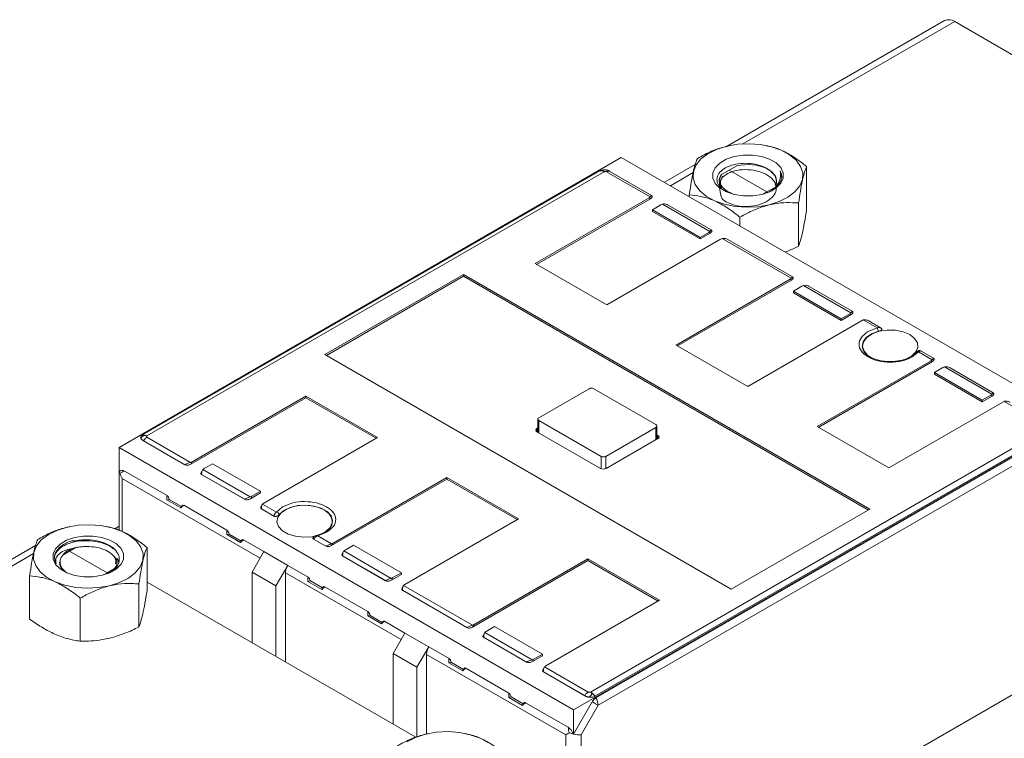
# Model space of a CAD drawing. Header units: millimetres. Extents: x 0 to 841, y 0 to 594.
# Tile 9 of 11: x 611 to 757, y 160 to 267. Entities that reach past the tile are written whole.
import ezdxf

# ---------------------------------------------------------------- set-up
doc = ezdxf.new("R2010")
doc.units = ezdxf.units.MM

msp = doc.modelspace()

# ---------------------------------------------------------------- linework, layer by layer
at = {"color": 7, "linetype": 'Continuous', "lineweight": 15}
for p, q in [((747.69, 266.47), (715.43, 247.85)), ((749.19, 266.32), (717.87, 248.24)), ((824.5, 222.85), (749.19, 266.32)), ((715.86, 247.99), (715.85, 247.99)), ((721.5, 247.96), (721.35, 247.99)), ((699.87, 246.25), (625.58, 203.36)), ((767.09, 207.44), (699.87, 246.25)), ((710.79, 245.17), (706.26, 242.56)), ((715.82, 244.36), (716.94, 244.99)), ((727.29, 244.88), (727.29, 238.51)), ((696.69, 244.25), (629.04, 205.2)), ((697.35, 244.11), (629.7, 205.06)), ((704.14, 240.4), (697.7, 244.11)), ((698.16, 244.19), (698.17, 244.18)), ((698.17, 244.18), (698.2, 244.16)), ((704.32, 240.63), (698.2, 244.16)), ((710.5, 243.99), (707.14, 242.05)), ((714.63, 243.59), (714.71, 243.7)), ((714.71, 243.7), (715.82, 244.36)), ((715.82, 244.36), (721.4, 241.14)), ((723.37, 244.26), (723.57, 243.31)), ((714.67, 241.77), (714.74, 241.95)), ((704.32, 240.63), (704.33, 240.63)), ((709.93, 240.69), (709.93, 240.44)), ((721.4, 241.14), (720.87, 240.83)), ((722.4, 241.71), (721.4, 241.14)), ((721.4, 241), (721.4, 241.14)), ((687.14, 230.55), (703.97, 240.26)), ((704.18, 240.14), (687.35, 230.42)), ((703.97, 240.26), (704.18, 240.14)), ((705.73, 239.24), (704.47, 238.51)), ((712.98, 235.29), (705.97, 239.34)), ((706.8, 239.2), (713.16, 235.53)), ((726.1, 239.5), (726.1, 233.12)), ((704.47, 238.51), (704.47, 238.26)), ((704.47, 238.51), (711.54, 234.42)), ((711.54, 234.18), (704.47, 238.26)), ((717.42, 237.4), (717.42, 236.12)), ((712.81, 235.16), (711.54, 234.42)), ((711.54, 234.18), (713.02, 235.03)), ((713.02, 235.03), (712.81, 235.16)), ((713.16, 235.53), (713.16, 235.53)), ((714.57, 234.14), (697.75, 224.42)), ((711.54, 234.42), (711.54, 234.18)), ((725, 228.36), (714.81, 234.24)), ((725.18, 228.59), (715.63, 234.1)), ((697.75, 224.42), (687.14, 230.55)), ((656.03, 217.08), (676.54, 228.91)), ((676.54, 228.91), (736.64, 194.22)), ((676.54, 228.67), (676.54, 228.91)), ((676.54, 228.67), (656.24, 216.95)), ((736.43, 194.09), (676.54, 228.67)), ((708, 218.5), (724.83, 228.22)), ((708.21, 218.38), (725.04, 228.09)), ((725.04, 228.09), (724.83, 228.22)), ((725.18, 228.59), (725.19, 228.59)), ((733.84, 223.25), (726.83, 227.3)), ((726.59, 227.2), (725.33, 226.46)), ((732.4, 222.38), (725.33, 226.46)), ((725.33, 226.46), (725.33, 226.22)), ((725.33, 226.22), (732.4, 222.14)), ((727.65, 227.16), (734.02, 223.49)), ((733.67, 223.11), (732.4, 222.38)), ((732.4, 222.14), (733.88, 222.99)), ((733.88, 222.99), (733.67, 223.11)), ((734.02, 223.49), (734.02, 223.48)), ((735.43, 222.09), (718.61, 212.38)), ((732.4, 222.38), (732.4, 222.14)), ((737.71, 221.02), (735.67, 222.2)), ((738.32, 221.01), (736.49, 222.06)), ((736.39, 220.48), (737.71, 221.02)), ((738.18, 221.04), (738.32, 221.01)), ((738.38, 220.94), (738.24, 221.03)), ((738.32, 221.01), (738.32, 221)), ((718.61, 212.38), (708, 218.5)), ((716.13, 182.38), (656.03, 217.08)), ((743.82, 217.49), (742.9, 216.73)), ((745.86, 216.31), (743.82, 217.49)), ((746.04, 216.55), (744.22, 217.6)), ((728.86, 206.46), (745.69, 216.18)), ((729.07, 206.34), (745.9, 216.05)), ((745.9, 216.05), (745.69, 216.18)), ((746.04, 216.55), (746.04, 216.55)), ((747.45, 215.15), (746.19, 214.42)), ((753.26, 210.34), (746.19, 214.42)), ((746.19, 214.42), (746.19, 214.18)), ((746.19, 214.18), (753.26, 210.1)), ((747.69, 215.26), (754.7, 211.21)), ((748.51, 215.12), (754.88, 211.45)), ((695.1, 212.04), (687.67, 207.75)), ((705, 206.73), (695.8, 212.04)), ((754.88, 211.45), (754.88, 211.44)), ((636.17, 200.87), (653.2, 210.71)), ((636.38, 201.24), (653.2, 210.95)), ((653.2, 210.95), (663.81, 204.83)), ((653.2, 210.95), (653.2, 210.71)), ((653.2, 210.71), (663.6, 204.71)), ((756.29, 210.05), (739.47, 200.34)), ((754.52, 211.07), (753.26, 210.34)), ((753.26, 210.1), (754.74, 210.95)), ((753.26, 210.34), (753.26, 210.1)), ((754.74, 210.95), (754.52, 211.07)), ((762.97, 206.44), (756.53, 210.15)), ((687.53, 207.54), (687.53, 205.59)), ((687.67, 207.34), (696.87, 202.03)), ((687.67, 207.34), (687.67, 205.5)), ((692.8, 164.56), (767.09, 207.44)), ((687.39, 206.16), (687.53, 206.24)), ((687.39, 205.67), (687.39, 206.16)), ((696.79, 200.24), (687.39, 205.67)), ((762.97, 206.23), (695.32, 167.18)), ((695.98, 166.55), (763.63, 205.61)), ((696.12, 166.33), (763.77, 205.39)), ((697.57, 202.03), (705, 206.32)), ((705, 204.48), (705, 206.32)), ((705.14, 204.57), (705.14, 206.52)), ((739.47, 200.34), (728.86, 206.46)), ((629.15, 204.35), (629.15, 204.34)), ((635.31, 200.79), (629.15, 204.34)), ((629.15, 204.34), (629.2, 204.33)), ((629.2, 204.33), (635.32, 200.8)), ((629.7, 204.86), (636.14, 201.14)), ((663.81, 204.83), (646.98, 195.12)), ((764.1, 204.27), (696.45, 165.22)), ((705.28, 204.65), (697.64, 200.24)), ((705.14, 205.21), (705.28, 205.14)), ((705.28, 205.14), (705.28, 204.65)), ((625.58, 203.36), (692.8, 164.56)), ((625.58, 199.77), (625.58, 203.36)), ((636.38, 201.24), (636.17, 200.87)), ((696.87, 200.2), (696.87, 202.03)), ((697.57, 202.03), (697.57, 200.2)), ((625.58, 199.77), (625.58, 191.09)), ((632.67, 196.22), (626.38, 199.85)), ((635.32, 200.8), (635.31, 200.79)), ((637.92, 200.02), (637.71, 199.65)), ((637.97, 200.08), (644.98, 196.04)), ((638.15, 200.22), (639.41, 200.95)), ((639.41, 200.95), (646.48, 196.87)), ((626.05, 198.74), (646.43, 186.97)), ((626.05, 190.91), (626.05, 198.74)), ((637.79, 199.37), (644.16, 195.69)), ((637.79, 199.36), (637.79, 199.37)), ((644.15, 195.69), (637.79, 199.36)), ((674.06, 198.67), (657.02, 188.83)), ((657.24, 189.2), (674.06, 198.91)), ((674.06, 198.91), (684.67, 192.79)), ((674.06, 198.67), (674.06, 198.91)), ((684.46, 192.67), (674.06, 198.67)), ((645.22, 196.14), (646.48, 196.87)), ((646.48, 196.87), (646.48, 196.63)), ((634.7, 194.4), (632.66, 195.58)), ((634.8, 194.61), (633.01, 195.64)), ((644.16, 195.69), (644.15, 195.69)), ((646.48, 196.63), (645, 195.77)), ((645, 195.77), (645.22, 196.14)), ((634.86, 194.71), (634.74, 194.5)), ((641.51, 191.12), (635.15, 194.79)), ((646.76, 194.91), (646.55, 194.55)), ((646.63, 194.27), (648.45, 193.21)), ((646.63, 194.26), (646.63, 194.27)), ((648.45, 193.2), (646.63, 194.26)), ((646.81, 194.98), (648.85, 193.8)), ((648.85, 193.8), (649.77, 194.56)), ((736.64, 194.22), (716.13, 182.38)), ((648.45, 193.21), (648.45, 193.2)), ((684.67, 192.79), (667.84, 183.08)), ((618.28, 191.66), (618.27, 191.65)), ((623.92, 191.63), (623.77, 191.66)), ((624.94, 191.33), (625.58, 191.7)), ((618.75, 189.49), (618.75, 189.61)), ((618.84, 189.5), (618.75, 189.49)), ((643.54, 189.3), (641.5, 190.48)), ((643.64, 189.51), (641.84, 190.54)), ((643.7, 189.61), (643.58, 189.4)), ((646.99, 187.95), (643.99, 189.69)), ((654.35, 189.81), (656.18, 188.76)), ((654.35, 189.8), (654.35, 189.81)), ((656.17, 188.75), (654.35, 189.8)), ((656.28, 190.81), (654.96, 190.28)), ((654.96, 190.28), (657, 189.1)), ((613.21, 188.84), (566.67, 161.97)), ((617.24, 187.44), (618.24, 188.03)), ((618.24, 188.03), (619.08, 188.5)), ((623.82, 184.81), (618.24, 188.03)), ((619.52, 188.62), (619.08, 188.5)), ((619.56, 188.6), (619.08, 188.5)), ((620.89, 188.7), (621.25, 188.67)), ((629.71, 188.55), (629.71, 182.18)), ((645.25, 184.93), (646.99, 187.95)), ((650.53, 185.91), (646.99, 187.95)), ((656.18, 188.76), (656.17, 188.75)), ((657.02, 188.83), (657.24, 189.2)), ((658.78, 187.97), (658.57, 187.61)), ((658.83, 188.04), (665.84, 183.99)), ((659, 188.18), (660.27, 188.91)), ((667.34, 184.83), (660.27, 188.91)), ((612.91, 187.65), (568.17, 161.82)), ((625.44, 186.7), (625.25, 186.95)), ((658.65, 187.33), (665.02, 183.65)), ((658.65, 187.32), (658.65, 187.33)), ((665.01, 183.64), (658.65, 187.32)), ((694.92, 186.62), (677.88, 176.79)), ((678.1, 177.16), (694.92, 186.87)), ((694.92, 186.87), (705.53, 180.75)), ((694.92, 186.62), (694.92, 186.87)), ((705.32, 180.62), (694.92, 186.62)), ((624.92, 185.44), (623.82, 184.81)), ((624.79, 185.34), (624.53, 185.01)), ((625.01, 185.43), (624.92, 185.44)), ((650.53, 185.91), (648.78, 182.89)), ((653.53, 184.18), (650.53, 185.91)), ((612.35, 184.35), (612.35, 177.98)), ((623.82, 184.81), (623.29, 184.5)), ((623.82, 184.81), (623.82, 184.67)), ((648.78, 182.89), (645.25, 184.93)), ((645.25, 174.48), (645.25, 184.93)), ((650.2, 184.8), (650.2, 171.62)), ((667.29, 174.93), (650.2, 184.8)), ((653.52, 183.54), (655.56, 182.36)), ((653.87, 183.6), (655.66, 182.57)), ((665.02, 183.65), (665.01, 183.64)), ((667.34, 184.58), (665.86, 183.73)), ((665.86, 183.73), (666.08, 184.1)), ((666.08, 184.1), (667.34, 184.83)), ((667.34, 184.83), (667.34, 184.58)), ((628.52, 183.16), (628.52, 176.79)), ((629.71, 183.45), (669.48, 160.49)), ((648.78, 172.44), (648.78, 182.89)), ((655.72, 182.67), (655.6, 182.46)), ((662.37, 179.07), (656.01, 182.75)), ((667.62, 182.87), (667.41, 182.5)), ((677.03, 176.7), (667.49, 182.22)), ((667.49, 182.22), (677.04, 176.71)), ((667.49, 182.22), (667.49, 182.22)), ((667.67, 182.94), (677.86, 177.06)), ((619.84, 181.06), (619.84, 174.69)), ((705.53, 180.75), (688.7, 171.03)), ((662.36, 178.44), (664.4, 177.25)), ((662.7, 178.5), (664.5, 177.46)), ((664.56, 177.57), (664.44, 177.36)), ((667.85, 175.91), (664.85, 177.65)), ((677.04, 176.71), (677.03, 176.7)), ((677.88, 176.79), (678.1, 177.16)), ((679.86, 176.14), (681.13, 176.87)), ((688.2, 172.79), (681.13, 176.87)), ((666.11, 172.89), (667.85, 175.91)), ((671.39, 173.87), (667.85, 175.91)), ((679.64, 175.93), (679.43, 175.56)), ((685.87, 171.6), (679.51, 175.28)), ((679.51, 175.28), (685.87, 171.61)), ((679.51, 175.28), (679.51, 175.28)), ((686.7, 171.95), (679.69, 176)), ((669.64, 170.85), (671.39, 173.87)), ((674.39, 172.13), (671.39, 173.87)), ((669.64, 170.85), (666.11, 172.89)), ((666.11, 162.44), (666.11, 172.89)), ((691.67, 160.86), (671.06, 172.75)), ((671.06, 172.75), (671.06, 160.94)), ((688.2, 172.54), (686.72, 171.69)), ((686.72, 171.69), (686.94, 172.05)), ((686.94, 172.05), (688.2, 172.79)), ((688.2, 172.79), (688.2, 172.54)), ((669.64, 160.55), (669.64, 170.85)), ((676.42, 170.31), (674.38, 171.5)), ((674.73, 171.56), (676.52, 170.52)), ((676.58, 170.63), (676.46, 170.42)), ((683.23, 167.03), (676.87, 170.71)), ((685.87, 171.61), (685.87, 171.6)), ((688.48, 170.83), (688.27, 170.46)), ((688.53, 170.9), (694.97, 167.18)), ((688.34, 170.17), (688.35, 170.18)), ((694.5, 166.62), (688.34, 170.17)), ((688.35, 170.18), (694.47, 166.65)), ((709.24, 138.8), (761.57, 169)), ((761.57, 169), (709.24, 138.8)), ((685.26, 165.21), (683.22, 166.39)), ((683.56, 166.46), (685.36, 165.42)), ((694.47, 166.65), (694.5, 166.62)), ((694.5, 166.62), (694.51, 166.62)), ((685.42, 165.53), (685.3, 165.32)), ((692, 161.97), (685.71, 165.6)), ((692.8, 160.97), (695.55, 165.74)), ((696.45, 165.22), (693.93, 160.86)), ((692.8, 160.97), (692.8, 164.56)), ((671.32, 161.04), (671.31, 161.04)), ((676.95, 161.01), (676.81, 161.04)), ((691.67, 160.86), (691.67, 147.68)), ((693.93, 160.86), (693.93, 146.11))]:
    msp.add_line(p, q, dxfattribs=at)
at = {"color": 7, "linetype": 'Continuous', "lineweight": 15, "flags": 128}
for points in [[(715.47, 247.9), (717.09, 248.18), (718.79, 248.26), (720.48, 248.14), (722.08, 247.81), (723.53, 247.31), (724.77, 246.63), (725.74, 245.83), (726.4, 244.92), (726.72, 243.96), (726.68, 242.97), (726.29, 242.02), (725.56, 241.13), (724.53, 240.35), (723.24, 239.71), (721.75, 239.24), (720.12, 238.95), (718.43, 238.87), (716.74, 239), (715.14, 239.32), (713.68, 239.83), (712.44, 240.5), (711.48, 241.31), (710.82, 242.22), (710.5, 243.18), (710.54, 244.16), (710.93, 245.12), (711.66, 246.01), (712.69, 246.79), (713.97, 247.43), (715.47, 247.9)], [(716.58, 246.36), (717.9, 246.57), (719.27, 246.57), (720.6, 246.37), (721.79, 245.98), (722.76, 245.42), (723.45, 244.74), (723.81, 243.98), (723.82, 243.18), (723.47, 242.42), (722.79, 241.73), (721.82, 241.17), (720.64, 240.77), (719.32, 240.56), (717.95, 240.56), (716.62, 240.76), (715.43, 241.16), (714.46, 241.71), (713.77, 242.4), (713.41, 243.16), (713.4, 243.95), (713.75, 244.72), (714.43, 245.4), (715.4, 245.96), (716.58, 246.36)], [(723.37, 244.26), (723.56, 243.77), (723.61, 243.26), (723.49, 242.76), (723.23, 242.27), (722.82, 241.82), (722.29, 241.42), (722.04, 241.27)], [(735.7, 217.64), (735.51, 218.25), (735.63, 218.95), (736.11, 219.6), (736.89, 220.14), (737.91, 220.53)], [(742.54, 220.04), (741.56, 220.45), (740.41, 220.69), (739.19, 220.71), (738.01, 220.53), (736.97, 220.16), (736.17, 219.62), (735.69, 218.97), (735.55, 218.27), (735.78, 217.58), (736.35, 216.96), (736.87, 216.62)], [(742.84, 216.88), (743.4, 217.42), (743.72, 218.1), (743.67, 218.8), (743.27, 219.47), (742.54, 220.04)], [(655.92, 194.11), (654.94, 194.53), (653.79, 194.77), (652.57, 194.79), (651.39, 194.61), (650.35, 194.24), (649.55, 193.7), (649.06, 193.05), (648.93, 192.35), (649.15, 191.66), (649.73, 191.04), (650.59, 190.54), (651.67, 190.21), (652.87, 190.08), (654.09, 190.15), (654.71, 190.28)], [(649.27, 193.45), (649.94, 194.03), (650.88, 194.48), (652, 194.76), (653.21, 194.83), (654.41, 194.69), (655.49, 194.36), (656.35, 193.86), (656.93, 193.24), (657.16, 192.55), (657.04, 191.85), (656.73, 191.38)], [(656.22, 190.96), (656.78, 191.49), (657.1, 192.18), (657.05, 192.88), (656.65, 193.55), (655.92, 194.11)], [(624.17, 182.9), (622.54, 182.62), (620.85, 182.54), (619.16, 182.66), (617.56, 182.99), (616.1, 183.5), (614.86, 184.17), (613.89, 184.98), (613.24, 185.88), (612.92, 186.85), (612.96, 187.83), (613.35, 188.79), (614.07, 189.67), (615.1, 190.45), (616.39, 191.09), (617.88, 191.57), (619.51, 191.85), (621.21, 191.93), (622.89, 191.81), (624.5, 191.48), (625.95, 190.97), (627.19, 190.3), (628.16, 189.49), (628.82, 188.59), (629.14, 187.62), (629.1, 186.64), (628.71, 185.69), (627.98, 184.8), (626.95, 184.02), (625.66, 183.38), (624.17, 182.9)], [(623.06, 184.44), (621.73, 184.23), (620.36, 184.23), (619.04, 184.43), (617.85, 184.82), (616.88, 185.38), (616.19, 186.06), (615.83, 186.83), (615.82, 187.62), (616.17, 188.38), (616.85, 189.07), (617.82, 189.63), (619, 190.03), (620.32, 190.24), (621.69, 190.24), (623.02, 190.04), (624.21, 189.65), (625.18, 189.09), (625.87, 188.41), (626.23, 187.64), (626.24, 186.85), (625.89, 186.09), (625.21, 185.4), (624.24, 184.84), (623.06, 184.44)], [(616.27, 186.15), (616.07, 186.65), (616.03, 187.15), (616.14, 187.66), (616.41, 188.14), (616.81, 188.59), (617.35, 189), (618, 189.34), (618.75, 189.61)], [(696.45, 165.22), (696.37, 165.27), (696.27, 165.32), (696.17, 165.38), (696.06, 165.45), (695.94, 165.51), (695.82, 165.59), (695.69, 165.66), (695.55, 165.74)], [(668.14, 159.84), (669.43, 160.48), (670.92, 160.95), (672.55, 161.23), (674.24, 161.32), (675.93, 161.19), (677.53, 160.87), (678.99, 160.36), (680.23, 159.68)]]:
    msp.add_lwpolyline(points, dxfattribs=at)
at = {"color": 7, "linetype": 'Continuous', "lineweight": 15}
for centre, radius, start, end in [((748.31, 265.1), 1.51, 54.3824, 114.3071), ((696.85, 243.36), 0.906, 56.5613, 100.1721), ((736.77, 220.36), 1.15, 8.5361, 34.7503), ((738.19, 220.81), 0.237, 3.3568, 56.4753), ((743.7, 217.16), 0.352, 69.5216, 146.1606), ((743.99, 217.2), 0.464, 60.1259, 95.0604), ((695.45, 211.35), 0.769, 62.6097, 117.3903), ((687.75, 207.54), 0.218, 110.7834, 249.2166), ((687.48, 205.91), 0.262, 110.7834, 249.2166), ((704.92, 206.52), 0.218, 290.7834, 69.2166), ((629.2, 204.3), 0.906, 56.5613, 100.1721), ((705.19, 204.89), 0.262, 290.7834, 69.2166), ((697.22, 202.72), 0.769, 242.6097, 297.3903), ((697.22, 201.06), 0.922, 242.6097, 297.3903), ((648.68, 193.18), 0.645, 24.3284, 74.5324), ((648.09, 190.81), 2.43, 74.0445, 81.4875), ((654.82, 190.22), 0.622, 202.2113, 220.9033), ((654.83, 190.21), 0.138, 27.9405, 95.541), ((652.5, 184.72), 2.31, 148.8563, 178.0435), ((673.36, 172.68), 2.31, 148.8563, 178.0435), ((694.18, 165.32), 2.18, 34.4468, 58.5692), ((694.14, 165.14), 2.31, 1.9565, 31.1437)]:
    msp.add_arc(centre, radius, start, end, dxfattribs=at)
for centre, major_axis, ratio, start_param, end_param in [((718.62, 242.76), (4.23, -0.03), 0.572227, 6.02314, 8.26822), ((718.59, 242.74), (4.23, 0.03), 0.582304, 2.727177, 3.143254), ((703.61, 240.46), (0.607, 0.162), 0.51759, 5.190086, 5.617164), ((703.83, 240.34), (0.607, 0.162), 0.51759, 5.190086, 6.760882), ((706.09, 239.03), (0.607, 0.162), 0.51759, 1.621414, 2.048493), ((712.45, 235.36), (0.607, 0.162), 0.51759, 5.190086, 5.617164), ((712.66, 235.24), (0.607, 0.162), 0.51759, 5.190086, 6.760882), ((714.93, 233.93), (0.607, 0.162), 0.51759, 1.621414, 2.048493), ((724.47, 228.42), (0.607, 0.162), 0.51759, 5.190086, 5.617164), ((724.69, 228.3), (0.607, 0.162), 0.51759, 5.190086, 6.760882), ((726.95, 226.99), (0.607, 0.162), 0.51759, 1.621414, 2.048493), ((733.31, 223.32), (0.607, 0.162), 0.51759, 5.190086, 5.617164), ((733.52, 223.2), (0.607, 0.162), 0.51759, 5.190086, 6.760882), ((735.79, 221.89), (0.607, 0.162), 0.51759, 1.621414, 2.048493), ((745.33, 216.38), (0.607, 0.162), 0.51759, 5.190086, 5.617164), ((745.54, 216.26), (0.607, 0.162), 0.51759, 5.190086, 6.760882), ((747.81, 214.95), (0.607, 0.162), 0.51759, 1.621414, 2.048493), ((754.17, 211.28), (0.607, 0.162), 0.51759, 5.190086, 5.617164), ((754.38, 211.15), (0.607, 0.162), 0.51759, 5.190086, 6.760882), ((756.65, 209.85), (0.607, 0.162), 0.51759, 1.621414, 2.048493), ((636.02, 201.44), (0.607, 0.162), 0.51759, 4.763007, 5.190086), ((626.38, 198), (-0.52, 1.94), 0.517638, 5.805604, 6.591002), ((627.18, 199.39), (1.59, -0.43), 0.317765, 3.056653, 3.226533), ((627.18, 199.39), (1.59, -0.43), 0.317765, 3.226533, 3.619174), ((627.18, 199.39), (2.08, 0.56), 0.317888, 1.878515, 2.271203), ((635.81, 201.08), (0.607, 0.162), 0.51759, 3.619289, 5.190086), ((638.29, 199.65), (0.607, 0.162), 0.51759, 2.664011, 3.619289), ((638.5, 200.02), (0.607, 0.162), 0.51759, 2.048493, 2.475572), ((627.18, 199.39), (-1.13, 1.96), 0.577335, 1.177994, 1.570756), ((632.84, 195.93), (0.607, 0.162), 0.51759, 4.268171, 4.846083), ((632.67, 195.64), (-0.163, 0.607), 0.517638, 4.57881, 5.805604), ((644.65, 195.97), (0.607, 0.162), 0.51759, 3.619289, 5.190086), ((644.86, 196.34), (0.607, 0.162), 0.51759, 4.763007, 5.190086), ((635.32, 194.5), (0.607, 0.162), 0.51759, 2.664011, 2.970407), ((635.15, 194.21), (-0.163, 0.607), 0.517638, 5.805604, 6.760882), ((647.13, 194.55), (0.607, 0.162), 0.51759, 2.664011, 3.619289), ((647.34, 194.91), (0.607, 0.162), 0.51759, 2.048493, 2.475572), ((641.51, 190.54), (-0.163, 0.607), 0.517638, 4.57881, 5.805604), ((641.68, 190.83), (0.607, 0.162), 0.51759, 4.268171, 4.846083), ((644.16, 189.4), (0.607, 0.162), 0.51759, 2.664011, 2.970407), ((643.99, 189.11), (-0.163, 0.607), 0.517638, 5.805604, 6.760882), ((656.67, 189.04), (0.607, 0.162), 0.51759, 3.619289, 5.190086), ((656.88, 189.4), (0.607, 0.162), 0.51759, 4.763007, 5.190086), ((659.36, 187.97), (0.607, 0.162), 0.51759, 2.048493, 2.475572), ((659.15, 187.61), (0.607, 0.162), 0.51759, 2.664011, 3.619289), ((621.01, 186.41), (4.23, 0.03), 0.582304, 3.13039, 3.671413), ((621.04, 186.43), (4.23, -0.03), 0.572227, 5.877496, 6.293574), ((653.7, 183.89), (0.607, 0.162), 0.51759, 4.268171, 4.846083), ((653.53, 183.6), (-0.163, 0.607), 0.517638, 4.57881, 5.805604), ((665.51, 183.93), (0.607, 0.162), 0.51759, 3.619289, 5.190086), ((665.72, 184.3), (0.607, 0.162), 0.51759, 4.763007, 5.190086), ((656.18, 182.46), (0.607, 0.162), 0.51759, 2.664011, 2.970407), ((656.01, 182.17), (-0.163, 0.607), 0.517638, 5.805604, 6.760882), ((667.99, 182.5), (0.607, 0.162), 0.51759, 2.664011, 3.619289), ((668.2, 182.87), (0.607, 0.162), 0.51759, 2.048493, 2.475572), ((662.54, 178.79), (0.607, 0.162), 0.51759, 4.268171, 4.846083), ((662.37, 178.5), (-0.163, 0.607), 0.517638, 4.57881, 5.805604), ((664.85, 177.07), (-0.163, 0.607), 0.517638, 5.805604, 6.760882), ((665.02, 177.36), (0.607, 0.162), 0.51759, 2.664011, 2.970407), ((677.53, 176.99), (0.607, 0.162), 0.51759, 3.619289, 5.190086), ((677.74, 177.36), (0.607, 0.162), 0.51759, 4.763007, 5.190086), ((680.01, 175.56), (0.607, 0.162), 0.51759, 2.664011, 3.619289), ((680.22, 175.93), (0.607, 0.162), 0.51759, 2.048493, 2.475572), ((674.39, 171.56), (-0.163, 0.607), 0.517638, 4.57881, 5.805604), ((686.58, 172.26), (0.607, 0.162), 0.51759, 4.763007, 5.190086), ((674.56, 171.85), (0.607, 0.162), 0.51759, 4.268171, 4.846083), ((677.04, 170.42), (0.607, 0.162), 0.51759, 2.664011, 2.970407), ((676.87, 170.13), (-0.163, 0.607), 0.517638, 5.805604, 6.760882), ((686.37, 171.89), (0.607, 0.162), 0.51759, 3.619289, 5.190086), ((688.84, 170.46), (0.607, 0.162), 0.51759, 2.664011, 3.619289), ((689.06, 170.83), (0.607, 0.162), 0.51759, 2.048493, 2.475572), ((683.4, 166.75), (0.607, 0.162), 0.51759, 4.268171, 4.846083), ((683.23, 166.45), (-0.163, 0.607), 0.517638, 4.57881, 5.805604), ((685.87, 165.32), (0.607, 0.162), 0.51759, 2.664011, 2.970407), ((685.71, 165.03), (-0.163, 0.607), 0.517638, 5.805604, 6.760882), ((692, 160.12), (-0.52, 1.94), 0.517638, 5.020205, 5.805604), ((692.8, 161.51), (-0.56, 2.08), 0.317829, 1.262997, 1.655685), ((692.8, 161.51), (1.6, 0.92), 0.00007, 1.963392, 2.356154), ((692.8, 161.51), (1.59, -0.43), 0.317765, 4.404688, 4.797329), ((692.8, 161.51), (1.59, -0.43), 0.317765, 4.797329, 5.582727)]:
    msp.add_ellipse(centre, major_axis=major_axis, ratio=ratio, start_param=start_param, end_param=end_param, dxfattribs=at)
for points, knots in [([(715.85, 247.96), (715.32, 247.84), (714.09, 247.55), (712.5, 246.84), (711.48, 246.28), (711.12, 246.07)], [0, 0, 0, 0, 0.3330375, 0.7601578, 1, 1, 1, 1]), ([(727.29, 244.88), (726.74, 245.32), (725.62, 246.2), (723.87, 247.2), (722.47, 247.77), (721.7, 247.89), (721.49, 247.92)], [0, 0, 0, 0, 0.294642, 0.596313, 0.891873, 1, 1, 1, 1]), ([(711.12, 246.07), (711.03, 245.87), (710.86, 245.46), (710.58, 244.44), (710.29, 243.04), (710.08, 241.71), (709.96, 240.89), (709.93, 240.69)], [0, 0, 0, 0, 0.226918, 0.459249, 0.686874, 0.922616, 1, 1, 1, 1]), ([(722.03, 244.14), (721.78, 244.33), (721.24, 244.76), (720.04, 245.19), (718.62, 245.41), (717.16, 245.34), (715.82, 245), (714.76, 244.42), (714.12, 243.66), (713.94, 242.81), (714.31, 241.99), (714.87, 241.4), (715.38, 241.19), (715.48, 241.15)], [0, 0, 0, 0, 0.080936, 0.175854, 0.27113, 0.368806, 0.466432, 0.566283, 0.6667, 0.768277, 0.871466, 0.974808, 1, 1, 1, 1]), ([(726.1, 239.5), (726.19, 240.08), (726.36, 241.27), (726.64, 242.78), (726.93, 243.95), (727.14, 244.56), (727.26, 244.82), (727.29, 244.88)], [0, 0, 0, 0, 0.226918, 0.459249, 0.686874, 0.922616, 1, 1, 1, 1]), ([(697.21, 244.4), (697.19, 244.4), (697.06, 244.39), (696.88, 244.34), (696.75, 244.28), (696.69, 244.25)], [0, 0, 0, 0, 0.102051, 0.636897, 1, 1, 1, 1]), ([(697.35, 244.11), (697.3, 244.15), (697.23, 244.2), (697.18, 244.26), (697.16, 244.3), (697.18, 244.34), (697.22, 244.36), (697.26, 244.38), (697.29, 244.38), (697.3, 244.38), (697.31, 244.39), (697.31, 244.39), (697.31, 244.39), (697.31, 244.39), (697.31, 244.39), (697.31, 244.39), (697.31, 244.39), (697.31, 244.39), (697.31, 244.39), (697.34, 244.39), (697.4, 244.4), (697.49, 244.4), (697.54, 244.4), (697.56, 244.39), (697.56, 244.39)], [0, 0, 0, 0, 0.197501, 0.305976, 0.397677, 0.49267, 0.594492, 0.64343, 0.669067, 0.682194, 0.688836, 0.692177, 0.693852, 0.694691, 0.695111, 0.695321, 0.695426, 0.695478, 0.695505, 0.695518, 0.794128, 0.892631, 0.994289, 1, 1, 1, 1]), ([(697.35, 244.11), (697.38, 244.12), (697.43, 244.15), (697.53, 244.15), (697.62, 244.15), (697.68, 244.13), (697.7, 244.11)], [0, 0, 0, 0, 0.250751, 0.500265, 0.753002, 1, 1, 1, 1]), ([(698.16, 244.19), (698.13, 244.2), (698.09, 244.23), (698.01, 244.27), (697.92, 244.31), (697.81, 244.34), (697.69, 244.37), (697.61, 244.39), (697.56, 244.39)], [0, 0, 0, 0, 0.178516, 0.267775, 0.446479, 0.625242, 0.804024, 1, 1, 1, 1]), ([(714.63, 243.59), (714.51, 243.38), (714.36, 243.09), (714.36, 242.79), (714.36, 242.71)], [0, 0, 0, 0, 0.730723, 1, 1, 1, 1]), ([(714.42, 242.31), (714.46, 241.51), (714.51, 240.1), (715.59, 239.53), (716.98, 239.01), (718.63, 238.92), (720.27, 239.19), (721.66, 239.81), (722.59, 240.69), (722.91, 241.72), (722.57, 242.74), (721.63, 243.62), (720.24, 244.23), (718.59, 244.49), (716.95, 244.38), (715.55, 243.91), (714.65, 243.18), (714.3, 242.43), (714.52, 242), (714.6, 241.84)], [0, 0, 0, 0, 0.0783967, 0.1376755, 0.1969542, 0.256233, 0.3155118, 0.3747905, 0.4340693, 0.4933481, 0.5526268, 0.6119056, 0.6711843, 0.7304631, 0.7897419, 0.8490206, 0.9082994, 0.9675782, 1, 1, 1, 1]), ([(714.88, 241.79), (714.87, 241.8), (714.65, 242.07), (714.41, 242.65), (714.7, 243.19), (714.85, 243.47)], [0, 0, 0, 0, 0.021311, 0.511048, 1, 1, 1, 1]), ([(723.37, 244.26), (723.42, 243.9), (723.51, 243.16), (722.96, 242.09), (722.2, 241.36), (721.59, 241.06), (721.45, 240.99)], [0, 0, 0, 0, 0.300809, 0.601603, 0.903223, 1, 1, 1, 1]), ([(722.63, 242.19), (722.68, 242.29), (722.89, 242.65), (722.76, 243.18), (722.47, 243.73), (722.19, 243.99), (722.03, 244.14)], [0, 0, 0, 0, 0.156549, 0.553739, 0.750194, 1, 1, 1, 1]), ([(714.36, 242.71), (714.39, 242.6), (714.47, 242.28), (714.71, 241.99), (714.88, 241.79)], [0, 0, 0, 0, 0.329234, 1, 1, 1, 1]), ([(704.32, 240.63), (704.32, 240.63), (704.32, 240.63), (704.3, 240.59), (704.21, 240.48), (704.15, 240.41), (704.14, 240.4)], [0, 0, 0, 0, 0.006971, 0.553301, 0.908572, 1, 1, 1, 1]), ([(709.93, 240.69), (710.48, 240.64), (711.59, 240.54), (713.35, 240.01), (715.13, 239.11), (716.48, 238.16), (717.23, 237.55), (717.42, 237.4)], [0, 0, 0, 0, 0.226918, 0.459249, 0.686874, 0.922616, 1, 1, 1, 1]), ([(714.88, 241.79), (715.07, 241.6), (715.47, 241.22), (716.1, 240.96), (716.42, 240.83)], [0, 0, 0, 0, 0.491889, 1, 1, 1, 1]), ([(705.97, 239.34), (706.07, 239.36), (706.3, 239.39), (706.58, 239.31), (706.75, 239.23), (706.79, 239.2), (706.8, 239.2)], [0, 0, 0, 0, 0.344973, 0.822858, 0.993033, 1, 1, 1, 1]), ([(717.42, 237.4), (717.78, 237.6), (718.78, 238.15), (720.49, 238.9), (722.46, 239.42), (724.35, 239.6), (725.51, 239.53), (726.1, 239.5)], [0, 0, 0, 0, 0.130567, 0.355236, 0.58726, 0.791346, 1, 1, 1, 1]), ([(727.29, 238.51), (727.19, 237.87), (726.98, 236.58), (726.67, 235.05), (726.37, 233.9), (726.19, 233.38), (726.1, 233.12)], [0, 0, 0, 0, 0.264605, 0.534947, 0.765343, 1, 1, 1, 1]), ([(713.16, 235.53), (713.16, 235.53), (713.16, 235.53), (713.14, 235.49), (713.05, 235.38), (712.99, 235.31), (712.98, 235.29)], [0, 0, 0, 0, 0.006971, 0.553301, 0.908572, 1, 1, 1, 1]), ([(715.63, 234.1), (715.63, 234.1), (715.5, 234.18), (715.25, 234.27), (714.96, 234.28), (714.84, 234.24), (714.81, 234.24)], [0, 0, 0, 0, 0.006971, 0.553301, 0.908572, 1, 1, 1, 1]), ([(726.1, 233.12), (725.57, 232.86), (724.92, 232.53), (724.24, 232.29), (724.12, 232.25)], [0, 0, 0, 0, 0.813018, 1, 1, 1, 1]), ([(725.18, 228.59), (725.18, 228.59), (725.18, 228.59), (725.16, 228.55), (725.07, 228.44), (725.01, 228.37), (725, 228.36)], [0, 0, 0, 0, 0.006971, 0.553301, 0.908572, 1, 1, 1, 1]), ([(726.83, 227.3), (726.93, 227.31), (727.16, 227.35), (727.44, 227.27), (727.61, 227.19), (727.65, 227.16), (727.65, 227.16)], [0, 0, 0, 0, 0.344973, 0.822858, 0.993033, 1, 1, 1, 1]), ([(734.02, 223.49), (734.02, 223.49), (734.02, 223.49), (734, 223.45), (733.91, 223.33), (733.85, 223.27), (733.84, 223.25)], [0, 0, 0, 0, 0.0069706, 0.5533012, 0.9085718, 1, 1, 1, 1]), ([(736.49, 222.06), (736.49, 222.06), (736.36, 222.14), (736.11, 222.23), (735.82, 222.23), (735.7, 222.2), (735.67, 222.2)], [0, 0, 0, 0, 0.006971, 0.553301, 0.908572, 1, 1, 1, 1]), ([(742.9, 216.73), (742.42, 216.51), (741.47, 216.08), (739.64, 215.89), (737.84, 216.09), (736.31, 216.68), (735.28, 217.57), (734.93, 218.6), (735.26, 219.66), (736.02, 220.21), (736.39, 220.48)], [0, 0, 0, 0, 0.124974, 0.249996, 0.374999, 0.5, 0.625001, 0.750004, 0.875026, 1, 1, 1, 1]), ([(737.71, 221.02), (737.83, 221.05), (738, 221.11), (738.13, 221.06), (738.18, 221.04)], [0, 0, 0, 0, 0.666043, 1, 1, 1, 1]), ([(737.91, 220.53), (737.98, 220.55), (738.13, 220.59), (738.3, 220.68), (738.4, 220.76), (738.42, 220.81), (738.42, 220.82)], [0, 0, 0, 0, 0.33128, 0.664834, 0.879316, 1, 1, 1, 1]), ([(738.42, 220.82), (738.43, 220.85), (738.43, 220.89), (738.39, 220.96), (738.35, 220.99), (738.32, 221)], [0, 0, 0, 0, 0.352681, 0.706739, 1, 1, 1, 1]), ([(739.65, 216.04), (739.27, 216.06), (738.74, 216.08), (738.01, 216.22), (737.44, 216.38), (736.85, 216.62), (736.34, 216.92), (735.96, 217.27), (735.75, 217.51), (735.7, 217.63), (735.7, 217.63)], [0, 0, 0, 0, 0.2092625, 0.2929347, 0.4287529, 0.5648247, 0.7061344, 0.8497432, 0.997825, 1, 1, 1, 1]), ([(743.33, 217.3), (743.27, 217.24), (743.12, 217.05), (742.68, 216.75), (742.08, 216.46), (741.44, 216.26), (740.78, 216.12), (740.18, 216.05), (739.78, 216.05), (739.65, 216.04)], [0, 0, 0, 0, 0.090401, 0.262802, 0.457657, 0.60797, 0.743497, 0.913652, 1, 1, 1, 1]), ([(743.63, 217.56), (743.62, 217.56), (743.56, 217.53), (743.53, 217.49), (743.49, 217.46)], [0, 0, 0, 0, 0.177527, 1, 1, 1, 1]), ([(744.04, 217.66), (744, 217.67), (743.91, 217.68), (743.78, 217.64), (743.64, 217.58), (743.56, 217.5), (743.52, 217.47)], [0, 0, 0, 0, 0.264181, 0.520085, 0.765586, 1, 1, 1, 1]), ([(744.22, 217.6), (744.16, 217.62), (744.07, 217.64), (743.92, 217.57), (743.85, 217.51), (743.82, 217.49)], [0, 0, 0, 0, 0.498907, 0.8177542, 1, 1, 1, 1]), ([(744.22, 217.6), (744.2, 217.61), (744.15, 217.63), (744.1, 217.64), (744.07, 217.65)], [0, 0, 0, 0, 0.5058533, 1, 1, 1, 1]), ([(746.04, 216.55), (746.04, 216.55), (746.04, 216.55), (746.02, 216.51), (745.93, 216.39), (745.87, 216.33), (745.86, 216.31)], [0, 0, 0, 0, 0.006971, 0.553301, 0.908572, 1, 1, 1, 1]), ([(748.51, 215.12), (748.51, 215.12), (748.38, 215.2), (748.13, 215.29), (747.84, 215.29), (747.72, 215.26), (747.69, 215.26)], [0, 0, 0, 0, 0.006971, 0.553301, 0.908572, 1, 1, 1, 1]), ([(754.88, 211.45), (754.88, 211.45), (754.88, 211.45), (754.85, 211.41), (754.77, 211.29), (754.71, 211.22), (754.7, 211.21)], [0, 0, 0, 0, 0.006971, 0.553301, 0.908572, 1, 1, 1, 1]), ([(757.35, 210.02), (757.35, 210.02), (757.21, 210.1), (756.97, 210.19), (756.68, 210.19), (756.56, 210.16), (756.53, 210.15)], [0, 0, 0, 0, 0.006971, 0.553301, 0.908572, 1, 1, 1, 1]), ([(629.04, 205.2), (628.97, 205.15), (628.84, 205.05), (628.76, 204.87), (628.77, 204.75), (628.79, 204.69), (628.79, 204.69)], [0, 0, 0, 0, 0.332221, 0.664443, 0.996664, 1, 1, 1, 1]), ([(628.79, 204.69), (628.84, 204.75), (628.93, 204.87), (629.04, 205.01), (629.18, 205.08), (629.29, 205.12), (629.4, 205.13), (629.54, 205.12), (629.64, 205.08), (629.7, 205.06)], [0, 0, 0, 0, 0.205537, 0.404638, 0.506578, 0.601742, 0.693534, 0.80221, 1, 1, 1, 1]), ([(628.79, 204.69), (628.82, 204.65), (628.88, 204.53), (629.02, 204.42), (629.13, 204.36), (629.15, 204.35)], [0, 0, 0, 0, 0.3590309, 0.8710268, 1, 1, 1, 1]), ([(629.7, 204.86), (629.68, 204.87), (629.64, 204.9), (629.63, 204.96), (629.65, 205.01), (629.68, 205.04), (629.7, 205.06)], [0, 0, 0, 0, 0.248321, 0.499908, 0.750678, 1, 1, 1, 1]), ([(635.32, 200.8), (635.32, 200.8), (635.46, 200.88), (635.7, 200.99), (635.99, 201.1), (636.11, 201.13), (636.14, 201.14)], [0, 0, 0, 0, 0.006971, 0.553301, 0.908572, 1, 1, 1, 1]), ([(637.79, 199.37), (637.79, 199.37), (637.79, 199.53), (637.82, 199.78), (637.9, 199.99), (637.96, 200.07), (637.97, 200.08)], [0, 0, 0, 0, 0.006971, 0.553301, 0.908572, 1, 1, 1, 1]), ([(632.67, 196.22), (632.67, 196.22), (632.65, 196.01), (632.66, 195.79), (632.66, 195.58)], [0, 0, 0, 0, 0.012394, 1, 1, 1, 1]), ([(644.98, 196.04), (644.88, 196.01), (644.65, 195.93), (644.37, 195.81), (644.2, 195.72), (644.16, 195.7), (644.16, 195.69)], [0, 0, 0, 0, 0.344973, 0.822858, 0.993033, 1, 1, 1, 1]), ([(649.77, 194.56), (650.25, 194.78), (651.2, 195.22), (653.03, 195.41), (654.83, 195.2), (656.36, 194.61), (657.39, 193.73), (657.74, 192.69), (657.41, 191.63), (656.65, 191.08), (656.28, 190.81)], [0, 0, 0, 0, 0.124974, 0.249996, 0.374999, 0.5, 0.625001, 0.750004, 0.875026, 1, 1, 1, 1]), ([(634.7, 194.4), (634.84, 194.53), (634.98, 194.67), (635.15, 194.79), (635.15, 194.79)], [0, 0, 0, 0, 0.987606, 1, 1, 1, 1]), ([(646.63, 194.27), (646.63, 194.27), (646.63, 194.43), (646.65, 194.67), (646.74, 194.89), (646.8, 194.96), (646.81, 194.98)], [0, 0, 0, 0, 0.006971, 0.553301, 0.908572, 1, 1, 1, 1]), ([(648.45, 193.21), (648.51, 193.33), (648.6, 193.53), (648.75, 193.71), (648.82, 193.78), (648.85, 193.8)], [0, 0, 0, 0, 0.498907, 0.8177542, 1, 1, 1, 1]), ([(648.45, 193.2), (648.47, 193.19), (648.53, 193.17), (648.63, 193.14), (648.71, 193.14), (648.76, 193.15), (648.76, 193.15)], [0, 0, 0, 0, 0.2611597, 0.6149457, 0.9501339, 1, 1, 1, 1]), ([(648.76, 193.15), (648.81, 193.16), (648.93, 193.18), (649.07, 193.25), (649.18, 193.35), (649.24, 193.41), (649.27, 193.45)], [0, 0, 0, 0, 0.215639, 0.487939, 0.741173, 1, 1, 1, 1]), ([(618.27, 191.61), (617.88, 191.53), (616.89, 191.34), (615.28, 190.69), (614.12, 190.06), (613.54, 189.74)], [0, 0, 0, 0, 0.241664, 0.616635, 1, 1, 1, 1]), ([(629.71, 188.55), (629.16, 188.99), (628.04, 189.87), (626.29, 190.87), (624.89, 191.44), (624.12, 191.56), (623.91, 191.59)], [0, 0, 0, 0, 0.294642, 0.596313, 0.891873, 1, 1, 1, 1]), ([(641.51, 191.12), (641.51, 191.11), (641.49, 190.91), (641.49, 190.69), (641.5, 190.48)], [0, 0, 0, 0, 0.012394, 1, 1, 1, 1]), ([(656.75, 191.42), (656.68, 191.35), (656.51, 191.15), (656.06, 190.83), (655.46, 190.55), (655, 190.38), (654.78, 190.34), (654.77, 190.34)], [0, 0, 0, 0, 0.176305, 0.448844, 0.756882, 0.994504, 1, 1, 1, 1]), ([(613.54, 189.74), (613.45, 189.54), (613.27, 189.13), (613, 188.11), (612.71, 186.7), (612.5, 185.38), (612.38, 184.56), (612.35, 184.35)], [0, 0, 0, 0, 0.226918, 0.459249, 0.686874, 0.922616, 1, 1, 1, 1]), ([(616.06, 186.98), (616.05, 187.02), (615.95, 187.39), (616.39, 188.09), (617.39, 188.91), (618.94, 189.45), (620.76, 189.63), (622.6, 189.41), (624.05, 188.94), (624.62, 188.47), (624.83, 188.3)], [0, 0, 0, 0, 0.01847, 0.168037, 0.318321, 0.468605, 0.618172, 0.769045, 0.918048, 1, 1, 1, 1]), ([(618.75, 189.61), (618.76, 189.59), (618.79, 189.55), (618.82, 189.52), (618.84, 189.5)], [0, 0, 0, 0, 0.49998, 1, 1, 1, 1]), ([(623.98, 184.72), (624.27, 184.89), (624.94, 185.26), (625.52, 186.05), (625.69, 186.98), (625.34, 187.9), (624.51, 188.71), (623.26, 189.33), (621.74, 189.68), (620.31, 189.73), (619.35, 189.6), (618.94, 189.52), (618.84, 189.5)], [0, 0, 0, 0, 0.087343, 0.199325, 0.3126, 0.427673, 0.542917, 0.661066, 0.779166, 0.899506, 0.975687, 1, 1, 1, 1]), ([(643.54, 189.3), (643.68, 189.43), (643.82, 189.57), (643.98, 189.69), (643.99, 189.69)], [0, 0, 0, 0, 0.987606, 1, 1, 1, 1]), ([(654.25, 189.98), (654.24, 189.96), (654.24, 189.91), (654.28, 189.85), (654.32, 189.82), (654.35, 189.8)], [0, 0, 0, 0, 0.3526805, 0.7067389, 1, 1, 1, 1]), ([(654.38, 190.12), (654.37, 190.12), (654.32, 190.09), (654.27, 190.04), (654.25, 190), (654.25, 189.98)], [0, 0, 0, 0, 0.115179, 0.681399, 1, 1, 1, 1]), ([(654.83, 190.35), (654.78, 190.34), (654.68, 190.3), (654.52, 190.22), (654.38, 190.13), (654.3, 190.06), (654.27, 190.02)], [0, 0, 0, 0, 0.258031, 0.51804, 0.780419, 1, 1, 1, 1]), ([(654.96, 190.28), (654.85, 190.22), (654.62, 190.11), (654.44, 189.91), (654.35, 189.81)], [0, 0, 0, 0, 0.500017, 1, 1, 1, 1]), ([(616.27, 186.15), (616.22, 186.41), (616.12, 186.93), (616.67, 187.66), (617.56, 188.17), (618.32, 188.32), (618.61, 188.38)], [0, 0, 0, 0, 0.2749028, 0.5497914, 0.8254347, 1, 1, 1, 1]), ([(618.61, 188.38), (618.41, 188.29), (617.85, 188.04), (617.17, 187.45), (616.78, 186.66), (616.87, 185.97), (617.17, 185.42), (617.45, 185.16), (617.61, 185.02)], [0, 0, 0, 0, 0.114882, 0.329531, 0.544181, 0.758831, 0.864999, 1, 1, 1, 1]), ([(620.89, 188.7), (620.38, 188.69), (619.56, 188.68), (618.87, 188.46), (618.61, 188.38)], [0, 0, 0, 0, 0.624277, 1, 1, 1, 1]), ([(619.56, 188.6), (620.05, 188.68), (620.57, 188.76), (621.08, 188.68), (621.11, 188.67)], [0, 0, 0, 0, 0.9469973, 1, 1, 1, 1]), ([(624.76, 187.33), (624.56, 187.51), (624.1, 187.93), (623.01, 188.44), (621.53, 188.73), (620.32, 188.71), (619.69, 188.62), (619.56, 188.6)], [0, 0, 0, 0, 0.184272, 0.418429, 0.676862, 0.934578, 1, 1, 1, 1]), ([(628.52, 183.16), (628.61, 183.75), (628.78, 184.94), (629.06, 186.45), (629.34, 187.61), (629.56, 188.23), (629.68, 188.49), (629.71, 188.55)], [0, 0, 0, 0, 0.226918, 0.459249, 0.686874, 0.922616, 1, 1, 1, 1]), ([(656.18, 188.76), (656.18, 188.76), (656.31, 188.84), (656.56, 188.95), (656.85, 189.05), (656.97, 189.09), (657, 189.1)], [0, 0, 0, 0, 0.006971, 0.553301, 0.908572, 1, 1, 1, 1]), ([(658.65, 187.33), (658.65, 187.33), (658.65, 187.49), (658.68, 187.73), (658.76, 187.95), (658.82, 188.03), (658.83, 188.04)], [0, 0, 0, 0, 0.0069706, 0.5533012, 0.9085718, 1, 1, 1, 1]), ([(625.27, 186.42), (625.25, 186.53), (625.17, 186.84), (624.92, 187.13), (624.76, 187.33)], [0, 0, 0, 0, 0.329234, 1, 1, 1, 1]), ([(624.76, 187.33), (624.77, 187.31), (624.99, 186.99), (625.2, 186.57), (625.06, 186.18), (625.04, 186.12)], [0, 0, 0, 0, 0.034979, 0.838803, 1, 1, 1, 1]), ([(625.22, 186.92), (625.29, 186.86), (625.46, 186.71), (625.49, 186.54), (625.51, 186.44)], [0, 0, 0, 0, 0.45803, 1, 1, 1, 1]), ([(616.88, 186.4), (616.87, 186.36), (616.74, 186.04), (617.02, 185.53), (617.45, 185.15), (617.61, 185.02)], [0, 0, 0, 0, 0.0822294, 0.6720875, 1, 1, 1, 1]), ([(625.06, 185.58), (625.15, 185.77), (625.28, 186.04), (625.28, 186.33), (625.27, 186.42)], [0, 0, 0, 0, 0.683539, 1, 1, 1, 1]), ([(612.35, 184.35), (612.9, 184.3), (614.01, 184.2), (615.77, 183.68), (617.55, 182.77), (618.9, 181.83), (619.65, 181.21), (619.84, 181.06)], [0, 0, 0, 0, 0.226918, 0.459249, 0.686874, 0.922616, 1, 1, 1, 1]), ([(653.53, 184.18), (653.53, 184.17), (653.51, 183.97), (653.52, 183.75), (653.52, 183.54)], [0, 0, 0, 0, 0.012394, 1, 1, 1, 1]), ([(665.84, 183.99), (665.74, 183.96), (665.51, 183.89), (665.23, 183.77), (665.06, 183.68), (665.02, 183.65), (665.02, 183.65)], [0, 0, 0, 0, 0.344973, 0.822858, 0.993033, 1, 1, 1, 1]), ([(619.84, 181.06), (620.41, 181.38), (621.57, 182.01), (623.44, 182.74), (625.43, 183.18), (627.14, 183.26), (628.15, 183.19), (628.52, 183.16)], [0, 0, 0, 0, 0.204511, 0.412734, 0.636915, 0.869433, 1, 1, 1, 1]), ([(629.71, 182.18), (629.6, 181.54), (629.4, 180.25), (629.09, 178.72), (628.79, 177.57), (628.61, 177.05), (628.52, 176.79)], [0, 0, 0, 0, 0.264605, 0.534947, 0.765343, 1, 1, 1, 1]), ([(655.56, 182.36), (655.7, 182.49), (655.84, 182.63), (656.01, 182.75), (656.01, 182.75)], [0, 0, 0, 0, 0.987606, 1, 1, 1, 1]), ([(667.49, 182.22), (667.49, 182.23), (667.49, 182.38), (667.51, 182.63), (667.6, 182.85), (667.66, 182.92), (667.67, 182.94)], [0, 0, 0, 0, 0.0069706, 0.5533012, 0.9085718, 1, 1, 1, 1]), ([(619.84, 174.69), (619.19, 174.8), (617.87, 175.03), (615.93, 175.76), (614.07, 176.77), (612.92, 177.57), (612.35, 177.98)], [0, 0, 0, 0, 0.264605, 0.534947, 0.765343, 1, 1, 1, 1]), ([(662.37, 179.07), (662.37, 179.07), (662.35, 178.87), (662.35, 178.65), (662.36, 178.44)], [0, 0, 0, 0, 0.0123945, 1, 1, 1, 1]), ([(628.52, 176.79), (628.19, 176.63), (627.15, 176.13), (625.34, 175.42), (623.29, 174.92), (621.44, 174.7), (620.38, 174.69), (619.84, 174.69)], [0, 0, 0, 0, 0.115228, 0.366299, 0.623448, 0.810711, 1, 1, 1, 1]), ([(664.4, 177.25), (664.54, 177.39), (664.68, 177.52), (664.84, 177.64), (664.85, 177.65)], [0, 0, 0, 0, 0.987606, 1, 1, 1, 1]), ([(677.04, 176.71), (677.04, 176.71), (677.17, 176.79), (677.42, 176.91), (677.71, 177.01), (677.83, 177.05), (677.86, 177.06)], [0, 0, 0, 0, 0.006971, 0.553301, 0.908572, 1, 1, 1, 1]), ([(679.69, 176), (679.65, 175.94), (679.55, 175.79), (679.52, 175.52), (679.51, 175.34), (679.51, 175.29), (679.51, 175.28)], [0, 0, 0, 0, 0.344973, 0.822858, 0.993033, 1, 1, 1, 1]), ([(674.38, 171.5), (674.37, 171.71), (674.37, 171.93), (674.39, 172.13), (674.39, 172.13)], [0, 0, 0, 0, 0.987606, 1, 1, 1, 1]), ([(686.7, 171.95), (686.6, 171.92), (686.37, 171.85), (686.09, 171.73), (685.92, 171.64), (685.88, 171.61), (685.87, 171.61)], [0, 0, 0, 0, 0.344973, 0.822858, 0.993033, 1, 1, 1, 1]), ([(676.42, 170.31), (676.56, 170.45), (676.7, 170.58), (676.87, 170.7), (676.87, 170.71)], [0, 0, 0, 0, 0.987606, 1, 1, 1, 1]), ([(688.53, 170.9), (688.49, 170.83), (688.39, 170.68), (688.36, 170.42), (688.35, 170.23), (688.35, 170.18), (688.35, 170.18)], [0, 0, 0, 0, 0.344973, 0.822858, 0.993033, 1, 1, 1, 1]), ([(683.23, 167.03), (683.23, 167.03), (683.21, 166.82), (683.21, 166.61), (683.22, 166.39)], [0, 0, 0, 0, 0.0123945, 1, 1, 1, 1]), ([(694.51, 166.62), (694.54, 166.6), (694.58, 166.57), (694.66, 166.53), (694.75, 166.5), (694.86, 166.46), (694.98, 166.43), (695.06, 166.42), (695.11, 166.41)], [0, 0, 0, 0, 0.178516, 0.267775, 0.446479, 0.625242, 0.804024, 1, 1, 1, 1]), ([(694.97, 167.18), (694.99, 167.17), (695.05, 167.15), (695.14, 167.14), (695.24, 167.15), (695.29, 167.17), (695.32, 167.18)], [0, 0, 0, 0, 0.246998, 0.499735, 0.749249, 1, 1, 1, 1]), ([(695.32, 167.18), (695.37, 167.14), (695.44, 167.08), (695.49, 166.97), (695.51, 166.89), (695.49, 166.8), (695.45, 166.73), (695.41, 166.68), (695.38, 166.66), (695.37, 166.65), (695.37, 166.65), (695.36, 166.64), (695.36, 166.64), (695.36, 166.64), (695.36, 166.64), (695.36, 166.64), (695.36, 166.64), (695.36, 166.64), (695.36, 166.64), (695.33, 166.62), (695.27, 166.58), (695.18, 166.5), (695.13, 166.44), (695.11, 166.41), (695.11, 166.41)], [0, 0, 0, 0, 0.197501, 0.305976, 0.397677, 0.49267, 0.594492, 0.64343, 0.669067, 0.682194, 0.688836, 0.692177, 0.693852, 0.694691, 0.695111, 0.695321, 0.695426, 0.695478, 0.695505, 0.695518, 0.794128, 0.892631, 0.994289, 1, 1, 1, 1]), ([(695.11, 166.41), (695.14, 166.41), (695.28, 166.39), (695.53, 166.4), (695.79, 166.46), (695.92, 166.53), (695.98, 166.55)], [0, 0, 0, 0, 0.110931, 0.44281, 0.77469, 1, 1, 1, 1]), ([(695.55, 165.74), (695.6, 165.81), (695.71, 165.98), (695.91, 166.19), (696.06, 166.29), (696.12, 166.33)], [0, 0, 0, 0, 0.273503, 0.702406, 1, 1, 1, 1]), ([(685.71, 165.6), (685.7, 165.6), (685.54, 165.48), (685.4, 165.35), (685.26, 165.21)], [0, 0, 0, 0, 0.0123945, 1, 1, 1, 1]), ([(671.3, 160.99), (670.91, 160.92), (669.92, 160.73), (668.32, 160.07), (667.16, 159.44), (666.57, 159.13)], [0, 0, 0, 0, 0.241664, 0.616635, 1, 1, 1, 1]), ([(682.74, 157.94), (682.19, 158.37), (681.08, 159.25), (679.33, 160.25), (677.92, 160.82), (677.15, 160.94), (676.95, 160.98)], [0, 0, 0, 0, 0.294642, 0.596313, 0.891873, 1, 1, 1, 1])]:
    msp.add_open_spline(points, degree=3, knots=knots, dxfattribs=at)
for points in [[(697.7, 244.11), (697.75, 244.14), (697.84, 244.19), (697.97, 244.21), (698.1, 244.21), (698.17, 244.18), (698.2, 244.16)], [(629.2, 204.33), (629.23, 204.38), (629.3, 204.5), (629.43, 204.64), (629.56, 204.77), (629.65, 204.83), (629.7, 204.86)], [(694.97, 167.18), (694.92, 167.15), (694.83, 167.09), (694.7, 166.96), (694.57, 166.82), (694.5, 166.71), (694.47, 166.65)]]:
    msp.add_open_spline(points, degree=3, dxfattribs=at)

doc.saveas('drawing.dxf')
